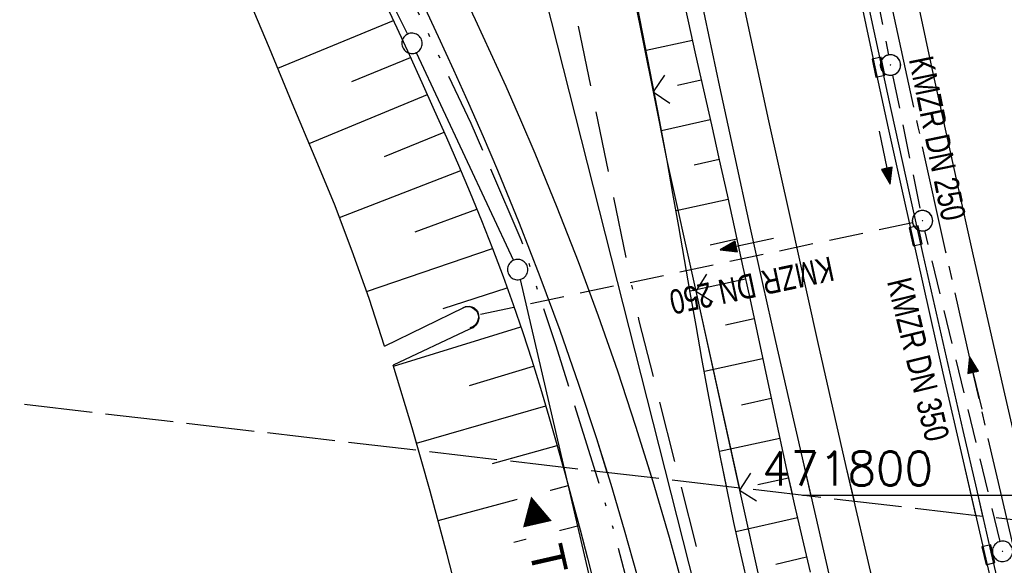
# Model space of a CAD drawing. Extents: x 510526 to 513920, y 467229 to 478797.
# Tile 116 of 256: x 510822 to 510894, y 471795 to 471835. Entities that reach past the tile are written whole.
import ezdxf

# ---------------------------------------------------------------- set-up
doc = ezdxf.new("R2010")
doc.units = 0
doc.header["$LTSCALE"] = 10
doc.header["$MEASUREMENT"] = 0
for name, pattern in [('ACAD_ISO13W100', [37, 12, -3, 12, -3, 0.5, -3, 0.5, -3]), ('ACAD_ISO16W100', [73, 15, -6.5, 15, -6.5, 15, -7, 1, -7]), ('ACHSE', [5.5, 4, -0.5, 0.5, -0.5]), ('LT00', [0]), ('LT14', [0.6, 0.5, -0.1]), ('STRICHLINIE2', [0.375, 0.25, -0.125])]:
    doc.linetypes.add(name, pattern=pattern)
doc.layers.get('0').update_dxf_attribs({"linetype": 'LT00'})
for name, color, linetype in [('-AX-020', 250, 'ACHSE'), ('-Halt-Pfeil', 4, 'LT00'), ('-Haltung', 182, 'STRICHLINIE2'), ('-Haltungsbeschriftung', 182, 'LT00'), ('BAB-KABEL', 220, 'ACAD_ISO16W100'), ('DFK_AB_L', 21, 'LT00'), ('DFK_GZPKT', 250, 'LT00'), ('DFK_KATASTER', 250, 'LT00'), ('GASLTG', 250, 'ACAD_ISO13W100'), ('ORTSRICHTUNG', 7, 'Continuous'), ('V94_AFBR_BAB', 250, 'LT00'), ('V94_BOESCH', 250, 'LT00'), ('V94_BOSCHUNG', 250, 'LT00'), ('V94_GRABEN', 250, 'LT00'), ('V94_KA_PRUF', 182, 'LT00'), ('V94_LD_MARK', 250, 'LT00'), ('V94_RASTER', 250, 'LT00'), ('V94_RINNE', 182, 'LT00'), ('V94_SINKK', 182, 'LT00'), ('V94_UK_DURCH', 182, 'LT00'), ('V94_ZAUN', 40, 'LT00'), ('V95_AFBR_BAB', 250, 'LT00'), ('V95_BOESCH', 250, 'LT00'), ('V95_BOSCHUNG', 250, 'LT00'), ('V95_GRABEN', 250, 'LT00'), ('V95_KA_PRUF', 182, 'LT00'), ('V95_LD_MARK', 250, 'LT00'), ('V95_RINNE', 182, 'LT00'), ('V95_SINKK', 182, 'LT00'), ('V95_UK_DURCH', 182, 'LT00'), ('V95_ZAUN', 40, 'LT00')]:
    doc.layers.add(name, color=color, linetype=linetype)
doc.layers.add('-BLATT_94-RAND', color=7, linetype='LT14', plot=False)
doc.styles.add('Beschrift', font='ARIAL.TTF')
doc.styles.add('Haltungsbeschriftung', font='ARIAL.TTF', dxfattribs={"width": 0.75})
doc.styles.get("Standard").update_dxf_attribs({"font": 'romans.shx'})

# ---------------------------------------------------------------- blocks, each defined once
blk = doc.blocks.new('SYMB7010')
at = {"color": 0, "linetype": 'ByBlock'}
for points in [[(-0.031408, 0.499213), (-0.093728, 0.49134), (-0.15457, 0.475719), (-0.212975, 0.452595), (-0.268021, 0.422333), (-0.31884, 0.385411), (-0.36463, 0.342411), (-0.40467, 0.29401), (-0.438329, 0.240973), (-0.465074, 0.184136), (-0.484486, 0.124395), (-0.496256, 0.062692), (-0.5002, 0)], [(0.5002, 0), (0.496256, 0.062692), (0.484485, 0.124395), (0.465074, 0.184136), (0.438329, 0.240973), (0.40467, 0.29401), (0.36463, 0.342411), (0.31884, 0.385411), (0.268021, 0.422333), (0.212975, 0.452595), (0.15457, 0.475719), (0.093728, 0.49134), (0.031408, 0.499213), (-0.031408, 0.499213)], [(-0.5002, 0), (-0.496256, -0.062692), (-0.484486, -0.124395), (-0.465075, -0.184136), (-0.438329, -0.240973), (-0.404671, -0.29401), (-0.36463, -0.342411), (-0.31884, -0.385411), (-0.268021, -0.422333), (-0.212975, -0.452595), (-0.154571, -0.475719), (-0.093728, -0.49134), (-0.031408, -0.499213), (0.031408, -0.499213)], [(0.031408, -0.499213), (0.093728, -0.491341), (0.15457, -0.475719), (0.212975, -0.452595), (0.268021, -0.422333), (0.31884, -0.385411), (0.36463, -0.342411), (0.404671, -0.294011), (0.438329, -0.240974), (0.465075, -0.184136), (0.484486, -0.124395), (0.496256, -0.062692), (0.500201, 0)]]:
    blk.add_lwpolyline(points, dxfattribs=at)
blk = doc.blocks.new('SYMB0652')
at = {"color": 0, "linetype": 'ByBlock'}
blk.add_lwpolyline([(-0.15, -0.075), (0.15, -0.075), (0.15, 0.075), (-0.15, 0.075), (-0.15, -0.075)], dxfattribs=at)
blk = doc.blocks.new('SYMB0003')
at = {"color": 0, "linetype": 'ByBlock'}
for p, q in [((-0.015712, 0), (0.010166, 0.012015)), ((0, -0.021257), (-0.015712, 0)), ((0.010166, 0.012015), (0, -0.021257))]:
    blk.add_line(p, q, dxfattribs=at)
for points in [[(-0.031395, 0.499013), (-0.093691, 0.491144), (-0.154509, 0.475528), (-0.21289, 0.452414), (-0.267913, 0.422164), (-0.318712, 0.385257), (-0.364484, 0.342274), (-0.404509, 0.293893), (-0.438154, 0.240877), (-0.464888, 0.184062), (-0.484292, 0.124345), (-0.496058, 0.062667), (-0.5, 0)], [(0.5, 0), (0.496057, 0.062667), (0.484292, 0.124345), (0.464888, 0.184062), (0.438153, 0.240877), (0.404509, 0.293893), (0.364484, 0.342274), (0.318712, 0.385257), (0.267913, 0.422164), (0.21289, 0.452414), (0.154509, 0.475528), (0.093691, 0.491144), (0.031395, 0.499013), (-0.031395, 0.499013)], [(-0.5, 0), (-0.496058, -0.062667), (-0.484292, -0.124345), (-0.464888, -0.184062), (-0.438154, -0.240877), (-0.404509, -0.293893), (-0.364485, -0.342274), (-0.318712, -0.385257), (-0.267914, -0.422164), (-0.21289, -0.452414), (-0.154509, -0.475529), (-0.093691, -0.491144), (-0.031395, -0.499014), (0.031395, -0.499014)], [(0.031395, -0.499014), (0.093691, -0.491144), (0.154509, -0.475529), (0.21289, -0.452414), (0.267914, -0.422164), (0.318712, -0.385257), (0.364485, -0.342274), (0.404509, -0.293893), (0.438154, -0.240877), (0.464889, -0.184062), (0.484292, -0.124345), (0.496058, -0.062667), (0.5, 0)]]:
    blk.add_lwpolyline(points, dxfattribs=at)
blk = doc.blocks.new('SYMB1107')
at = {"color": 0, "linetype": 'ByBlock'}
for points in [[(-0.2, 0), (-0.196157, 0.039018), (-0.184776, 0.076537), (-0.166294, 0.111114), (-0.141421, 0.141421), (-0.111114, 0.166294), (-0.076537, 0.184776), (-0.039018, 0.196157), (0, 0.2)], [(0, 0.2), (0.039018, 0.196157), (0.076537, 0.184776), (0.111114, 0.166294), (0.141421, 0.141421), (0.166294, 0.111114), (0.184776, 0.076537), (0.196157, 0.039018), (0.2, 0)]]:
    blk.add_lwpolyline(points, dxfattribs=at)
blk = doc.blocks.new('SYMB0024')
at = {"color": 0, "linetype": 'ByBlock'}
for p, q in [((-0.5, 0.5), (0, 0)), ((0, 0), (0.5, 0.5))]:
    blk.add_line(p, q, dxfattribs=at)
blk = doc.blocks.new('SYMB0070')
at = {"color": 0, "linetype": 'ByBlock'}
for p, q in [((-0.5, 0), (0.2, 0)), ((0.5, 0), (0.2, 0.1)), ((0.2, 0.1), (0.2, 0)), ((0.468, 0), (0.21, 0.086)), ((0.21, 0.086), (0.21, -0.086)), ((0.21, -0.086), (0.468, 0)), ((0.22, -0.072), (0.437, 0)), ((0.23, -0.058), (0.405, 0)), ((0.24, -0.045), (0.374, 0)), ((0.342, 0), (0.25, 0.031)), ((0.25, 0.031), (0.25, -0.031)), ((0.25, -0.031), (0.342, 0)), ((0.26, -0.017), (0.31, 0)), ((0.27, -0.003), (0.279, 0))]:
    blk.add_line(p, q, dxfattribs=at)
for points in [[(0.2, 0), (0.2, -0.1), (0.5, 0)], [(0.437, 0), (0.22, 0.072), (0.22, -0.072)], [(0.405, 0), (0.23, 0.058), (0.23, -0.058)], [(0.374, 0), (0.24, 0.045), (0.24, -0.045)], [(0.31, 0), (0.26, 0.017), (0.26, -0.017)], [(0.279, 0), (0.27, 0.003), (0.27, -0.003)]]:
    blk.add_lwpolyline(points, dxfattribs=at)

msp = doc.modelspace()

# ---------------------------------------------------------------- linework, layer by layer
at = {"layer": '-AX-020', "ltscale": 0.2, "flags": 128}
msp.add_lwpolyline([(513881.716, 478796.972), (513877.87, 478787.354), (513870.367, 478768.801), (513862.788, 478750.278), (513855.137, 478731.786), (513847.411, 478713.324), (513839.611, 478694.893), (513831.738, 478676.494), (513823.791, 478658.127), (513815.771, 478639.791), (513807.678, 478621.487), (513799.512, 478603.216), (513791.272, 478584.978), (513782.96, 478566.773), (513774.576, 478548.601), (513766.118, 478530.463), (513757.588, 478512.359), (513748.986, 478494.289), (513740.312, 478476.254), (513731.565, 478458.253), (513722.747, 478440.287), (513713.857, 478422.357), (513704.896, 478404.463), (513695.863, 478386.605), (513686.758, 478368.782), (513677.583, 478350.997), (513668.336, 478333.248), (513659.019, 478315.536), (513649.63, 478297.862), (513640.172, 478280.225), (513630.643, 478262.626), (513621.043, 478245.066), (513611.374, 478227.544), (513601.634, 478210.061), (513591.825, 478192.617), (513586.745, 478183.647), (513576.83, 478166.262), (513566.848, 478148.917), (513556.8, 478131.609), (513546.688, 478114.338), (513536.514, 478097.104), (513526.28, 478079.906), (513515.988, 478062.743), (513505.638, 478045.613), (513495.234, 478028.517), (513484.778, 478011.453), (513474.27, 477994.421), (513463.712, 477977.419), (513453.108, 477960.447), (513442.457, 477943.503), (513431.762, 477926.587), (513421.026, 477909.698), (513410.248, 477892.835), (513399.432, 477875.997), (513388.579, 477859.182), (513377.691, 477842.39), (513366.769, 477825.62), (513355.815, 477808.871), (513344.831, 477792.142), (513333.819, 477775.431), (513322.78, 477758.738), (513311.715, 477742.062), (513300.628, 477725.401), (513289.519, 477708.754), (513278.389, 477692.121), (513267.242, 477675.5), (513256.078, 477658.891), (513244.899, 477642.291), (513233.706, 477625.7), (513222.502, 477609.117), (513211.288, 477592.542), (513200.066, 477575.971), (513188.837, 477559.405), (513177.603, 477542.843), (513166.366, 477526.282), (513154.797, 477509.239), (513142.496, 477491.114), (513130.197, 477472.988), (513117.902, 477454.859), (513105.613, 477436.726), (513093.333, 477418.587), (513081.064, 477400.44), (513068.808, 477382.285), (513056.567, 477364.119), (513044.344, 477345.942), (513032.141, 477327.752), (513019.958, 477309.547), (513007.8, 477291.325), (512995.668, 477273.087), (512983.565, 477254.83), (512971.492, 477236.552), (512959.452, 477218.253), (512947.447, 477199.931), (512935.479, 477181.584), (512923.551, 477163.212), (512911.665, 477144.812), (512899.822, 477126.385), (512888.026, 477107.927), (512876.279, 477089.439), (512864.582, 477070.918), (512852.939, 477052.364), (512841.352, 477033.775), (512829.822, 477015.15), (512818.352, 476996.488), (512806.945, 476977.787), (512795.603, 476959.048), (512789.644, 476949.141), (512778.405, 476930.339), (512767.236, 476911.496), (512756.135, 476892.613), (512745.103, 476873.688), (512734.14, 476854.724), (512723.246, 476835.72), (512712.422, 476816.676), (512701.668, 476797.593), (512690.983, 476778.471), (512680.369, 476759.309), (512669.824, 476740.11), (512659.35, 476720.871), (512648.946, 476701.595), (512638.612, 476682.281), (512628.349, 476662.929), (512618.157, 476643.54), (512608.036, 476624.113), (512597.985, 476604.65), (512588.006, 476585.15), (512578.098, 476565.614), (512568.261, 476546.042), (512558.497, 476526.434), (512548.803, 476506.791), (512539.182, 476487.112), (512529.632, 476467.399), (512520.155, 476447.65), (512510.749, 476427.867), (512501.416, 476408.05), (512492.156, 476388.199), (512482.968, 476368.314), (512473.852, 476348.396), (512464.81, 476328.445), (512455.84, 476308.46), (512446.944, 476288.443), (512438.12, 476268.394), (512429.37, 476248.313), (512420.694, 476228.2), (512412.09, 476208.055), (512403.561, 476187.879), (512395.105, 476167.672), (512386.723, 476147.434), (512378.415, 476127.166), (512370.181, 476106.867), (512362.021, 476086.539), (512353.936, 476066.181), (512345.925, 476045.794), (512337.988, 476025.377), (512330.127, 476004.932), (512322.339, 475984.458), (512314.627, 475963.955), (512306.989, 475943.425), (512299.427, 475922.867), (512291.94, 475902.281), (512284.528, 475881.669), (512277.191, 475861.029), (512269.93, 475840.362), (512262.744, 475819.67), (512255.634, 475798.951), (512248.599, 475778.206), (512241.641, 475757.436), (512234.758, 475736.641), (512227.951, 475715.82), (512221.221, 475694.975), (512214.566, 475674.105), (512207.988, 475653.211), (512201.487, 475632.294), (512200.128, 475627.887), (512194.281, 475608.791), (512188.5, 475589.674), (512182.785, 475570.538), (512177.137, 475551.381), (512171.56, 475532.204), (512166.053, 475513.007), (512160.618, 475493.788), (512155.257, 475474.55), (512149.971, 475455.29), (512148.09, 475448.361), (512142.908, 475429.074), (512137.804, 475409.765), (512132.778, 475390.436), (512127.829, 475371.088), (512122.957, 475351.719), (512118.163, 475332.332), (512113.447, 475312.925), (512108.808, 475293.499), (512104.247, 475274.055), (512099.765, 475254.593), (512095.36, 475235.113), (512091.033, 475215.616), (512086.785, 475196.101), (512082.614, 475176.57), (512078.522, 475157.022), (512074.508, 475137.458), (512070.573, 475117.878), (512066.716, 475098.282), (512063.238, 475080.246), (512059.532, 475060.621), (512055.901, 475040.983), (512052.344, 475021.33), (512048.857, 475001.665), (512045.438, 474981.988), (512042.084, 474962.3), (512038.794, 474942.602), (512035.562, 474922.893), (512032.388, 474903.175), (512029.269, 474883.449), (512026.201, 474863.714), (512023.183, 474843.972), (512020.21, 474824.222), (512017.282, 474804.467), (512014.394, 474784.705), (512011.544, 474764.937), (512008.73, 474745.165), (512005.949, 474725.388), (512003.198, 474705.607), (512000.474, 474685.821), (511997.775, 474666.033), (511995.098, 474646.242), (511992.439, 474626.448), (511989.798, 474606.651), (511987.169, 474586.854), (511984.552, 474567.054), (511981.943, 474547.253), (511979.34, 474527.452), (511976.744, 474507.689), (511975.127, 474495.377), (511973.477, 474482.815), (511971.825, 474470.254), (511970.169, 474457.693), (511968.506, 474445.133), (511966.835, 474432.574), (511965.154, 474420.016), (511963.46, 474407.46), (511961.752, 474394.906), (511960.027, 474382.355), (511958.283, 474369.806), (511956.518, 474357.259), (511954.73, 474344.717), (511952.918, 474332.177), (511951.078, 474319.642), (511949.209, 474307.111), (511947.309, 474294.584), (511945.376, 474282.063), (511943.407, 474269.547), (511941.4, 474257.038), (511939.355, 474244.534), (511937.267, 474232.038), (511935.137, 474219.549), (511932.96, 474207.067), (511930.736, 474194.594), (511928.462, 474182.131), (511926.136, 474169.676), (511923.757, 474157.232), (511921.321, 474144.799), (511918.829, 474132.377), (511916.276, 474119.967), (511913.661, 474107.57), (511910.982, 474095.187), (511908.238, 474082.818), (511905.425, 474070.464), (511902.544, 474058.127), (511899.59, 474045.806), (511896.562, 474033.504), (511893.47, 474021.261), (511890.29, 474008.997), (511887.033, 473996.753), (511883.699, 473984.53), (511880.287, 473972.328), (511876.798, 473960.148), (511873.233, 473947.991), (511869.591, 473935.856), (511865.873, 473923.745), (511862.077, 473911.656), (511858.206, 473899.593), (511854.259, 473887.554), (511850.236, 473875.54), (511846.136, 473863.552), (511841.962, 473851.59), (511837.711, 473839.654), (511833.386, 473827.746), (511828.985, 473815.865), (511824.51, 473804.012), (511819.96, 473792.188), (511815.335, 473780.392), (511810.636, 473768.626), (511805.863, 473756.89), (511801.015, 473745.185), (511796.094, 473733.51), (511791.099, 473721.866), (511786.031, 473710.255), (511780.889, 473698.675), (511775.675, 473687.128), (511770.388, 473675.615), (511765.028, 473664.135), (511759.596, 473652.689), (511754.091, 473641.278), (511748.515, 473629.901), (511742.867, 473618.56), (511737.147, 473607.255), (511731.356, 473595.986), (511725.494, 473584.754), (511719.562, 473573.559), (511713.558, 473562.402), (511707.485, 473551.283), (511701.341, 473540.203), (511695.128, 473529.162), (511688.845, 473518.159), (511682.492, 473507.198), (511676.07, 473496.276), (511669.58, 473485.395), (511663.021, 473474.555), (511656.394, 473463.757), (511649.699, 473453.001), (511642.935, 473442.288), (511636.105, 473431.617), (511629.207, 473420.99), (511622.242, 473410.406), (511615.211, 473399.867), (511608.113, 473389.372), (511600.949, 473378.922), (511593.719, 473368.518), (511586.423, 473358.16), (511579.062, 473347.848), (511571.637, 473337.582), (511564.147, 473327.364), (511556.592, 473317.193), (511548.973, 473307.07), (511541.291, 473296.996), (511533.545, 473286.969), (511525.735, 473276.993), (511517.863, 473267.066), (511509.929, 473257.188), (511501.932, 473247.361), (511493.873, 473237.584), (511485.753, 473227.859), (511477.572, 473218.186), (511475.548, 473215.811), (511467.291, 473206.202), (511458.976, 473196.642), (511450.605, 473187.132), (511442.182, 473177.667), (511433.709, 473168.249), (511425.188, 473158.872), (511416.622, 473149.537), (511408.014, 473140.241), (511399.365, 473130.982), (511390.679, 473121.758), (511381.958, 473112.568), (511373.205, 473103.409), (511364.421, 473094.278), (511355.61, 473085.175), (511346.772, 473076.096), (511337.912, 473067.039), (511329.031, 473058.003), (511320.132, 473048.986), (511311.216, 473039.984), (511302.286, 473030.997), (511293.345, 473022.02), (511284.394, 473013.053), (511275.436, 473004.094), (511266.473, 472995.139), (511255.909, 472984.591), (511236.789, 472965.502), (511230.177, 472958.9), (511223.567, 472952.294), (511216.964, 472945.683), (511210.368, 472939.063), (511203.785, 472932.433), (511197.215, 472925.788), (511190.663, 472919.125), (511184.131, 472912.443), (511177.622, 472905.739), (511171.139, 472899.01), (511164.685, 472892.252), (511158.263, 472885.464), (511151.877, 472878.643), (511145.529, 472871.786), (511139.222, 472864.891), (511132.96, 472857.955), (511126.746, 472850.976), (511120.583, 472843.952), (511114.476, 472836.881), (511109.32, 472830.82), (511103.322, 472823.655), (511097.386, 472816.438), (511091.511, 472809.171), (511085.699, 472801.854), (511079.95, 472794.488), (511074.265, 472787.072), (511068.642, 472779.609), (511063.084, 472772.097), (511057.591, 472764.538), (511052.162, 472756.933), (511046.799, 472749.281), (511041.501, 472741.584), (511036.27, 472733.841), (511031.105, 472726.054), (511026.007, 472718.223), (511020.976, 472710.349), (511016.012, 472702.431), (511011.117, 472694.472), (511006.29, 472686.471), (511001.532, 472678.429), (510996.842, 472670.347), (510992.223, 472662.225), (510987.672, 472654.063), (510983.192, 472645.863), (510978.782, 472637.625), (510974.443, 472629.349), (510970.175, 472621.036), (510965.978, 472612.687), (510961.853, 472604.303), (510957.799, 472595.883), (510953.818, 472587.43), (510949.91, 472578.942), (510946.074, 472570.422), (510942.311, 472561.868), (510938.622, 472553.283), (510935.007, 472544.666), (510931.465, 472536.02), (510927.997, 472527.343), (510924.604, 472518.636), (510921.286, 472509.901), (510918.042, 472501.138), (510914.874, 472492.347), (510911.781, 472483.529), (510908.763, 472474.686), (510905.821, 472465.817), (510902.956, 472456.923), (510900.166, 472448.004), (510897.454, 472439.062), (510894.817, 472430.098), (510892.258, 472421.111), (510889.776, 472412.102), (510887.37, 472403.073), (510885.043, 472394.023), (510882.792, 472384.954), (510880.62, 472375.866), (510878.525, 472366.759), (510876.509, 472357.635), (510874.57, 472348.494), (510872.71, 472339.337), (510870.929, 472330.164), (510869.226, 472320.976), (510867.602, 472311.774), (510866.056, 472302.558), (510864.59, 472293.33), (510863.202, 472284.089), (510861.894, 472274.837), (510860.665, 472265.574), (510859.516, 472256.301), (510858.445, 472247.018), (510857.455, 472237.726), (510856.544, 472228.427), (510855.712, 472219.119), (510854.96, 472209.806), (510854.288, 472200.485), (510853.696, 472191.159), (510853.184, 472181.829), (510852.752, 472172.495), (510852.399, 472163.157), (510852.127, 472153.817), (510851.934, 472144.475), (510851.822, 472135.131), (510851.789, 472125.787), (510851.836, 472116.443), (510851.964, 472107.1), (510852.009, 472104.711), (510852.237, 472095.37), (510852.543, 472086.03), (510852.927, 472076.694), (510853.387, 472067.361), (510853.922, 472058.032), (510854.53, 472048.707), (510855.21, 472039.388), (510855.961, 472030.074), (510856.782, 472020.766), (510857.671, 472011.464), (510858.627, 472002.169), (510859.649, 471992.88), (510860.734, 471983.599), (510861.883, 471974.326), (510863.094, 471965.06), (510864.364, 471955.802), (510865.694, 471946.554), (510867.082, 471937.313), (510868.525, 471928.081), (510870.024, 471918.857), (510871.577, 471909.643), (510873.182, 471900.438), (510874.839, 471891.241), (510876.545, 471882.054), (510878.3, 471872.876), (510880.102, 471863.708), (510881.95, 471854.548), (510883.842, 471845.397), (510885.778, 471836.255), (510887.756, 471827.123), (510889.775, 471817.999), (510891.834, 471808.885), (510893.93, 471799.779), (510896.064, 471790.681), (510898.233, 471781.592), (510900.437, 471772.511), (510902.673, 471763.439), (510904.942, 471754.374), (510907.241, 471745.317), (510909.57, 471736.267), (510911.926, 471727.225), (510914.31, 471718.19), (510916.719, 471709.161), (510919.152, 471700.139), (510921.608, 471691.124), (510924.087, 471682.114), (510926.585, 471673.11), (510929.104, 471664.112), (510931.64, 471655.118), (510934.193, 471646.129), (510936.762, 471637.145), (510939.345, 471628.165), (510941.941, 471619.188), (510944.55, 471610.216), (510947.169, 471601.246), (510949.797, 471592.279), (510952.434, 471583.314), (510955.078, 471574.352), (510957.727, 471565.391), (510960.382, 471556.431), (510963.039, 471547.473), (510967.703, 471531.767), (510970.248, 471523.199), (510975.26, 471506.323), (510980.27, 471489.445), (510985.273, 471472.566), (510990.267, 471455.684), (510995.248, 471438.798), (511000.214, 471421.908), (511005.162, 471405.012), (511010.087, 471388.11), (511014.988, 471371.201), (511019.861, 471354.283), (511024.703, 471337.357), (511029.511, 471320.421), (511034.281, 471303.475), (511039.011, 471286.517), (511043.698, 471269.547), (511048.338, 471252.564), (511052.928, 471235.568), (511057.465, 471218.557), (511061.945, 471201.532), (511066.367, 471184.491), (511070.726, 471167.434), (511075.019, 471150.36), (511079.243, 471133.269), (511083.395, 471116.16), (511086.572, 471102.843), (511090.589, 471085.702), (511094.527, 471068.543), (511098.388, 471051.366), (511102.17, 471034.172), (511105.875, 471016.961), (511109.501, 470999.734), (511113.048, 470982.489), (511116.518, 470965.23), (511119.908, 470947.954), (511123.221, 470930.663), (511126.454, 470913.357), (511129.609, 470896.037), (511132.686, 470878.703), (511135.683, 470861.354), (511138.602, 470843.993), (511141.441, 470826.619), (511144.202, 470809.231), (511146.884, 470791.831), (511149.487, 470774.42), (511152.01, 470756.996), (511154.454, 470739.562), (511156.819, 470722.116), (511159.105, 470704.66), (511161.311, 470687.193), (511163.438, 470669.717), (511165.485, 470652.232), (511165.638, 470650.897), (511167.873, 470631.022), (511170.027, 470611.138), (511172.103, 470591.246), (511174.098, 470571.346), (511176.014, 470551.438), (511177.851, 470531.523), (511179.526, 470512.546), (511180.884, 470496.345), (511182.163, 470480.137), (511183.363, 470463.922), (511184.482, 470447.702), (511185.522, 470431.478), (511186.482, 470415.247), (511187.362, 470399.013), (511188.162, 470382.774), (511188.882, 470366.532), (511189.522, 470350.286), (511190.082, 470334.037), (511190.563, 470317.786), (511190.963, 470301.532), (511191.284, 470285.277), (511191.524, 470269.02), (511191.684, 470252.763), (511191.765, 470236.505), (511191.765, 470220.247), (511191.686, 470203.988), (511191.526, 470187.731), (511191.287, 470171.474), (511191.243, 470169.007), (511190.912, 470152.752), (511190.504, 470136.499), (511190.023, 470120.247), (511189.472, 470103.998), (511188.854, 470087.752), (511188.173, 470071.508), (511187.432, 470055.266), (511186.634, 470039.027), (511185.783, 470022.791), (511184.882, 470006.558), (511183.935, 469990.327), (511182.944, 469974.099), (511181.913, 469957.873), (511180.846, 469941.65), (511179.745, 469925.429), (511178.614, 469909.21), (511177.457, 469892.993), (511176.276, 469876.777), (511175.075, 469860.563), (511173.858, 469844.35), (511172.627, 469828.139), (511171.386, 469811.927), (511170.138, 469795.717), (511168.847, 469778.991), (511030.959, 467993.348), (511029.419, 467973.407), (511027.883, 467953.466), (511026.353, 467933.525), (511024.832, 467913.582), (511023.323, 467893.64), (511021.828, 467873.695), (511020.353, 467853.75), (511018.898, 467833.804), (511017.467, 467813.855), (511016.063, 467793.903), (511014.69, 467773.951), (511013.35, 467753.995), (511012.046, 467734.038), (511010.782, 467714.078), (511009.56, 467694.116), (511008.383, 467674.151), (511007.254, 467654.183), (511006.177, 467634.211), (511005.154, 467614.237), (511004.188, 467594.261), (511003.284, 467574.281), (511002.442, 467554.299), (511001.667, 467534.314), (511000.962, 467514.327), (511000.329, 467494.336), (510999.772, 467474.345), (510999.556, 467465.709), (510999.112, 467445.714), (510998.747, 467425.717), (510998.463, 467405.719), (510998.259, 467385.719), (510998.135, 467365.72), (510998.091, 467345.72), (510998.127, 467325.72), (510998.243, 467305.721), (510998.439, 467285.721), (510998.715, 467265.723), (510999.071, 467245.726), (510999.432, 467229.156)], dxfattribs=at)
at = {"layer": '-Haltung'}
for p, q in [((510881.1, 471855.518), (510885.599, 471832.398)), ((510885.893, 471830.927), (510887.948, 471820.932)), ((510885.893, 471830.927), (510887.948, 471820.932)), ((510887.365, 471820.041), (510855.336, 471813.244)), ((510893.816, 471796.581), (510888.275, 471819.468))]:
    msp.add_line(p, q, dxfattribs=at)
at = {"layer": 'BAB-KABEL', "ltscale": 0.03, "flags": 128}
msp.add_lwpolyline([(513339.839, 477816.319), (513312.266, 477774.649), (513284.672, 477732.996), (513252.5, 477694.412), (513223.881, 477653.496), (513195.795, 477612.121), (513167.629, 477570.875), (513139.88, 477529.298), (513111.793, 477487.916), (513083.807, 477446.454), (513055.844, 477404.978), (513022.492, 477355.034), (513000.515, 477321.52), (512973.122, 477279.62), (512945.422, 477237.871), (512917.575, 477196.217), (512879.155, 477137.499), (512858.339, 477103.216), (512837.389, 477068.954), (512811.451, 477026.06), (512784.195, 476983.896), (512756.652, 476941.559), (512731.123, 476898.632), (512706.393, 476854.964), (512681.949, 476811.101), (512658.869, 476770.394), (512633.742, 476723.052), (512609.823, 476678.973), (512586.03, 476634.72), (512574.463, 476609.04), (512565.77, 476584.237), (512545.206, 476542.916), (512523.454, 476497.739), (512501.769, 476452.474), (512480.246, 476407.171), (512458.846, 476361.789), (512438.563, 476315.939), (512418.177, 476270.118), (512378.72, 476177.833), (512359.892, 476131.364), (512341.348, 476084.783), (512322.575, 476038.314), (512304.817, 475991.341), (512287.677, 475944.24), (512270.282, 475897.168), (512254.121, 475849.696), (512237.768, 475802.276), (512221.53, 475754.824), (512205.859, 475707.192), (512190.782, 475659.377), (512175.78, 475611.52), (512161.516, 475563.423), (512145.692, 475515.804), (512137.725, 475496.074), (512130.625, 475467.918), (512119.035, 475418.91), (512105.583, 475370.555), (512100.73, 475351.099), (512084.182, 475320.513), (512082.618, 475318.668), (512071.987, 475296.243), (512062.064, 475264.372), (512059.316, 475232.902), (512061.872, 475193.176), (512054.818, 475143.1), (512045.689, 475099.989), (512036.29, 475050.898), (512027.273, 475001.725), (512018.223, 474952.549), (512008.899, 474903.418), (512000.14, 474854.229), (511992.355, 474804.855), (511985.273, 474755.369), (511977.385, 474700.851), (511969.41, 474646.425), (511966.53, 474615.204), (511972.795, 474604.79), (511970.049, 474596.165), (511959.565, 474586.374), (511941.907, 474517.478), (511936.852, 474477.772), (511926.657, 474399.733), (511919.973, 474355.376), (511910.09, 474296.615), (511899.454, 474238.126), (511883.784, 474152.683), (511870.289, 474094.001), (511857.131, 474053.876), (511852.776, 474012.454), (511853.171, 473966.862), (511852.492, 473957.146), (511851.311, 473949.656), (511841.692, 473942.065), (511825.821, 473895.229), (511826.651, 473894.117), (511810.899, 473851.945), (511793.573, 473805.027), (511775.285, 473758.358), (511755.124, 473712.475), (511734.052, 473667.008), (511712.225, 473621.972), (511689.498, 473577.273), (511665.157, 473533.497), (511639.854, 473490.241), (511612.908, 473448.14), (511601.588, 473431.806), (511558.048, 473366.072), (511514.894, 473306.01), (511484.056, 473267.454), (511450.631, 473224.7), (511393.065, 473164.53), (511363.017, 473132.866), (511308.517, 473076.446), (511275.572, 473040.359), (511243.006, 473009.331), (511235.22, 472986.054), (511231.03, 472981.056), (511075.99, 472813.106), (511070.243, 472807.304), (511057.801, 472797.513), (511038.028, 472769.96), (511010.695, 472730.526), (510983.876, 472687.185), (510959.577, 472643.761), (510934.3, 472604.326), (510904.804, 472574.327), (510913.914, 472558.288), (510911.702, 472550.665), (510911.228, 472549.239), (510895.971, 472514.712), (510882.655, 472477.924), (510872.403, 472460.753), (510857.497, 472432.352), (510836.101, 472381.12), (510836.281, 472368.894), (510832.944, 472355.972), (510830.181, 472332.026), (510848.219, 472325.537), (510838.512, 472271.416), (510831.965, 472215.431), (510830.702, 472169.392), (510828.833, 472118.665), (510829.075, 472067.625), (510833.949, 472011.739), (510842.444, 471951.437), (510849.978, 471906.34), (510856.18, 471866.272), (510867.229, 471812.821), (510879.853, 471762.875), (510891.506, 471713.806), (510903.789, 471665.07), (510916.063, 471616.285), (510929.638, 471568.076), (510950.958, 471501.368), (510971.606, 471429.824), (510974.35, 471422.765), (510989.551, 471366.875), (511004.499, 471314.199), (511016.364, 471270.838), (511026.276, 471232.419), (511039.24, 471184.146), (511056.597, 471116.881), (511065.905, 471078.265), (511077.604, 471030.011), (511089.225, 470981.622), (511098.911, 470932.895), (511107.165, 470884.025), (511116.152, 470835.042), (511125.079, 470786.059), (511133.148, 470736.973), (511137.299, 470706.315), (511129.89, 470689.715), (511129.543, 470684.612), (511132.443, 470671.581), (511143.113, 470670.948), (511145.784, 470638.261), (511151.08, 470588.888), (511155.977, 470539.416), (511159.512, 470489.779), (511162.627, 470440.141), (511165.944, 470390.621), (511167.842, 470340.945), (511167.805, 470291.237), (511167.773, 470272.425), (511169.192, 470243.962), (511168.974, 470223.344), (511163.734, 470203.872), (511151.457, 470170.118), (511152.401, 470145.764), (511161.627, 470107.325), (511162.261, 470078.654), (511157.084, 470021.39), (511153.973, 469975.779), (511150.229, 469924.108), (511146.614, 469878.373), (511141.044, 469826.728), (511133.852, 469745.039), (511131.815, 469700.017), (511128.932, 469655.166), (511125.194, 469595.287), (511130.663, 469554.69), (511130.405, 469544.669), (511121.691, 469477.401)], dxfattribs=at)
at = {"layer": 'DFK_KATASTER'}
for p, q in [((510814.433, 471906.158), (510850.188, 471833.932)), ((510850.838, 471832.581), (510857.983, 471817.279)), ((510858.471, 471815.87), (510877.6, 471733.801))]:
    msp.add_line(p, q, dxfattribs=at)
at = {"layer": 'GASLTG', "ltscale": 0.05, "flags": 128}
msp.add_lwpolyline([(510920.104, 470706.604), (510914.409, 470710.13), (510914.634, 470710.551), (510914.635, 470710.553), (510915.107, 470711.434), (510915.133, 470711.482), (510924.426, 470729.113), (510927.15, 470734.364), (510929.669, 470739.314), (510934.82, 470749.505), (510943.215, 470765.604), (510951.786, 470782.417), (510955.299, 470789.47), (510970.889, 470818.924), (510977.463, 470831.544), (510985.203, 470846.161), (510990.36, 470857.806), (510991.765, 470863.585), (510992.028, 470865.935), (510991.866, 470869.484), (510991.382, 470873.517), (510990.636, 470877.492), (510987.297, 470891.057), (510982.842, 470908.345), (510978.794, 470924.2), (510975.332, 470937.868), (510970.924, 470955.74), (510967.205, 470970.989), (510963.04, 470987.523), (510958.904, 471003.945), (510955.487, 471017.711), (510952.711, 471029.571), (510949.123, 471043.315), (510947.105, 471049.65), (510945.469, 471054.352), (510943.233, 471059.893), (510941.566, 471063.438), (510935.071, 471076.844), (510929.456, 471087.431), (510924.029, 471097.173), (510920.634, 471102.916), (510918.341, 471107.025), (510915.788, 471111.699), (510910.955, 471120.831), (510912.32, 471123.075), (510917.24, 471131.306), (510922.369, 471141.778), (510927.853, 471155.357), (510932.262, 471168.96), (510933.535, 471173.872), (510935.439, 471185.468), (510935.732, 471195.312), (510935.308, 471202.83), (510933.429, 471223.774), (510931.943, 471235.743), (510929.251, 471258.511), (510929.251, 471258.511), (510925.809, 471285.735), (510922.77, 471311.042), (510920.606, 471328.906), (510919.255, 471339.831), (510916.048, 471365.82), (510916.048, 471365.82), (510915.031, 471373.833), (510915.021, 471373.93), (510913.433, 471389.382), (510913.229, 471391.369), (510912.234, 471398.074), (510908.112, 471411.437), (510900.343, 471427.732), (510898.309, 471432.548), (510896.812, 471437.106), (510894.091, 471447.989), (510892.653, 471455.062), (510890.05, 471473.478), (510888.694, 471486.012), (510887.863, 471495.053), (510886.053, 471510.709), (510883.639, 471529.856), (510881.084, 471548.708), (510879.22, 471564.324), (510877.287, 471580.362), (510875.577, 471601.306), (510874.024, 471612.33), (510872.415, 471620.732), (510869.824, 471631.458), (510866.472, 471642.466), (510864.433, 471650.694), (510863.208, 471657.089), (510862.93, 471664.798), (510863.082, 471672.093), (510864.2, 471678.593), (510865.308, 471681.468), (510867.014, 471686.478), (510873.316, 471699.457), (510875.52, 471705.96), (510877.509, 471713.967), (510878.502, 471721.015), (510878.918, 471729.798), (510878.202, 471738.279), (510875.953, 471752.143), (510872.542, 471766.704), (510869.779, 471780.525), (510865.369, 471797.417), (510861.124, 471810.981), (510858.561, 471818.798), (510854.878, 471827.359), (510845.16, 471847.744), (510833.546, 471870.289), (510820.88, 471895.409), (510815.24, 471907.038), (510808.358, 471924.03), (510802.872, 471939.393), (510802.872, 471939.394), (510798.877, 471951.675), (510793.309, 471966.521), (510784.312, 471985.424), (510781.453, 471991.407), (510778.337, 471998.292), (510771.885, 472013.183), (510768.45, 472022.051), (510766.762, 472026.94), (510765.708, 472032.523), (510765.073, 472039.474), (510765.007, 472043.672), (510765.497, 472052.735), (510767.03, 472075.695), (510768.152, 472090.498), (510768.954, 472106.367), (510769.793, 472115.591), (510770.667, 472126.567), (510771.317, 472148.212), (510771.584, 472157.803), (510771.097, 472167.013), (510769.348, 472174.788), (510767.647, 472179.412), (510763.262, 472188.418), (510757.58, 472201.108), (510751.263, 472211.431), (510743.882, 472222.106), (510737.555, 472230.63), (510732.717, 472236.298), (510725.099, 472246.12), (510721.861, 472251.101), (510719.59, 472257.553), (510718.778, 472259.466), (510717.405, 472264.423), (510716.346, 472272.744), (510715.921, 472281.649), (510715.979, 472283.898), (510715.887, 472284.674), (510717.412, 472290.695), (510722.259, 472309.767), (510722.713, 472313.225), (510723.168, 472322.553), (510723.115, 472323.592), (510721.849, 472330.197), (510719.118, 472338.66), (510716.169, 472345.621), (510715.251, 472348.079), (510710.6, 472357.015), (510707.862, 472361.495), (510701.865, 472369.636), (510700.872, 472370.864)], dxfattribs=at)
at = {"layer": 'V94_AFBR_BAB'}
for points in [[(510879.91, 471799.924), (510879.262, 471802.736), (510878.281, 471807.016), (510877.309, 471811.297), (510876.346, 471815.581), (510875.393, 471819.867), (510874.276, 471824.964), (510873.176, 471830.065), (510872.09, 471835.17), (510871.019, 471840.277), (510869.96, 471845.387), (510868.609, 471851.997), (510867.277, 471858.611), (510865.963, 471865.228), (510864.666, 471871.849), (510863.833, 471876.15), (510863.007, 471880.453), (510862.191, 471884.757), (510861.386, 471889.063), (510860.593, 471893.372), (510859.814, 471897.683), (510858.68, 471904.109), (510857.578, 471910.541), (510856.506, 471916.977)], [(510896.35, 471798.005), (510895.358, 471802.257), (510894.159, 471807.445), (510892.972, 471812.637), (510891.798, 471817.831), (510890.64, 471823.029), (510888.807, 471831.417), (510887.015, 471839.815), (510885.265, 471848.221), (510884.198, 471853.446), (510883.146, 471858.674), (510882.107, 471863.904), (510881.08, 471869.137), (510880.064, 471874.372), (510879.239, 471878.664), (510878.423, 471882.958), (510877.615, 471887.254), (510876.819, 471891.552), (510876.034, 471895.852), (510875.263, 471900.154), (510874.514, 471904.416), (510873.778, 471908.681), (510873.054, 471912.948)], [(510868.173, 471801.294), (510867.006, 471805.048), (510865.664, 471809.117), (510864.253, 471813.163), (510862.77, 471817.182), (510861.215, 471821.174), (510859.588, 471825.136), (510858.527, 471827.612), (510857.44, 471830.078), (510856.33, 471832.533), (510855.201, 471834.98), (510854.054, 471837.418)], [(510851.316, 471836.197), (510852.454, 471833.761), (510853.575, 471831.317), (510854.676, 471828.864), (510855.754, 471826.401), (510856.807, 471823.927), (510858.403, 471820.027), (510859.931, 471816.099), (510861.39, 471812.145), (510862.78, 471808.165), (510864.099, 471804.162), (510864.873, 471801.68)]]:
    msp.add_lwpolyline(points, dxfattribs=at)
at = {"layer": 'V94_BOESCH'}
for points in [[(510848.497, 471810.952), (510847.355, 471814.468), (510846.123, 471817.954), (510844.802, 471821.406), (510843.392, 471824.824), (510841.707, 471828.864), (510840.02, 471832.904), (510838.33, 471836.942), (510836.635, 471840.978), (510834.635, 471845.718), (510832.627, 471850.456), (510830.613, 471855.19), (510828.592, 471859.921), (510826.567, 471864.651), (510824.539, 471869.38), (510822.509, 471874.107), (510820.477, 471878.834)], [(510870.251, 471837.572), (510870.819, 471834.994), (510871.394, 471832.417), (510871.974, 471829.841), (510872.556, 471827.265), (510873.136, 471824.689), (510873.713, 471822.112), (510874.284, 471819.534), (510874.834, 471817.011), (510875.377, 471814.487), (510875.918, 471811.962), (510876.457, 471809.437), (510876.998, 471806.913), (510877.544, 471804.39), (510878.097, 471801.868), (510878.495, 471800.089)], [(510848.475, 471836.4), (510849.406, 471834.392), (510850.333, 471832.381), (510851.253, 471830.368), (510852.163, 471828.35), (510853.059, 471826.327), (510853.938, 471824.298), (510854.798, 471822.261), (510855.634, 471820.216), (510856.444, 471818.162), (510857.224, 471816.097), (510857.971, 471814.021), (510858.669, 471811.978), (510859.336, 471809.924), (510859.975, 471807.86), (510860.591, 471805.788), (510861.186, 471803.709), (510861.645, 471802.056)], [(510873.66, 471800.654), (510873.229, 471802.795), (510872.761, 471805.214), (510872.308, 471807.636), (510871.867, 471810.06), (510871.435, 471812.487), (510871.008, 471814.915), (510870.583, 471817.344), (510870.158, 471819.772), (510869.728, 471822.2), (510869.292, 471824.626), (510868.59, 471828.412), (510867.864, 471832.194), (510867.116, 471835.97)], [(510851, 471803.299), (510850.534, 471804.935), (510849.144, 471809.56)]]:
    msp.add_lwpolyline(points, dxfattribs=at)
at = {"layer": 'V94_BOSCHUNG'}
for p, q in [((510840.639, 471831.422), (510849.147, 471834.952)), ((510871.159, 471833.467), (510867.76, 471832.725)), ((510846.1, 471830.44), (510850.404, 471832.226)), ((510871.814, 471830.548), (510870.073, 471830.16)), ((510842.95, 471825.884), (510851.649, 471829.494)), ((510872.475, 471827.622), (510868.888, 471826.821)), ((510848.49, 471824.936), (510852.886, 471826.72)), ((510873.135, 471824.696), (510871.282, 471824.282)), ((510845.182, 471820.436), (510854.108, 471823.899)), ((510873.792, 471821.76), (510869.955, 471820.921)), ((510850.754, 471819.381), (510855.301, 471821.038)), ((510874.438, 471818.83), (510872.456, 471818.397)), ((510847.177, 471814.99), (510856.446, 471818.157)), ((510875.074, 471815.898), (510870.992, 471815.006)), ((510852.811, 471813.746), (510857.528, 471815.264)), ((510849.166, 471809.486), (510858.537, 471812.372)), ((510875.703, 471812.965), (510873.608, 471812.507)), ((510854.75, 471808.067), (510859.474, 471809.483)), ((510876.33, 471810.031), (510872.042, 471809.094)), ((510850.861, 471803.808), (510860.359, 471806.577)), ((510876.959, 471807.098), (510874.772, 471806.62)), ((510857.331, 471802.56), (510861.204, 471803.646)), ((510877.593, 471804.166), (510873.15, 471803.195)), ((510878.235, 471801.245), (510875.989, 471800.744))]:
    msp.add_line(p, q, dxfattribs=at)
at = {"layer": 'V94_GRABEN'}
msp.add_lwpolyline([(510848.497, 471810.952), (510854.328, 471813.804), (510854.516, 471813.876), (510854.716, 471813.896), (510854.914, 471813.86), (510855.095, 471813.773), (510855.246, 471813.64), (510855.356, 471813.472), (510855.417, 471813.28), (510855.43, 471813.004), (510855.362, 471812.737), (510855.218, 471812.501), (510855.01, 471812.319), (510854.759, 471812.205), (510849.144, 471809.56)], dxfattribs=at)
at = {"layer": 'V94_LD_MARK'}
msp.add_lwpolyline([(510883.082, 471799.554), (510882.49, 471802.11), (510880.399, 471811.302), (510878.345, 471820.502), (510876.799, 471827.551), (510875.276, 471834.604), (510873.777, 471841.663), (510872.303, 471848.727), (510870.856, 471855.796), (510869.435, 471862.871), (510868.043, 471869.951), (510866.68, 471877.036), (510865.346, 471884.127), (510864.044, 471891.224), (510862.774, 471898.327), (510861.304, 471906.795), (510859.88, 471915.271)], dxfattribs=at)
at = {"layer": 'V94_RASTER'}
msp.add_line((510879.255, 471800), (510904.999, 471800), dxfattribs=at)
at = {"layer": 'V94_ZAUN'}
for p, q in [((510865.327, 471844.394), (510868.275, 471829.687)), ((510871.406, 471815.018), (510874.593, 471800.545))]:
    msp.add_line(p, q, dxfattribs=at)
msp.add_lwpolyline([(510868.275, 471829.687), (510869.29, 471824.625), (510871.406, 471815.018)], dxfattribs=at)
at = {"layer": 'V95_AFBR_BAB'}
for points in [[(510898.037, 471790.832), (510896.568, 471797.071), (510895.358, 471802.257), (510894.159, 471807.446), (510892.972, 471812.637), (510891.798, 471817.831), (510890.64, 471823.029), (510888.807, 471831.417), (510887.015, 471839.815), (510885.265, 471848.221), (510884.198, 471853.446), (510883.146, 471858.674), (510882.107, 471863.904), (510881.08, 471869.137), (510880.064, 471874.372), (510879.239, 471878.664), (510878.423, 471882.958), (510877.615, 471887.254), (510876.819, 471891.552), (510876.034, 471895.852), (510875.263, 471900.154), (510874.514, 471904.416), (510874.211, 471906.172)], [(510881.239, 471794.18), (510880.248, 471798.457), (510879.262, 471802.736), (510878.281, 471807.016), (510877.309, 471811.297), (510876.346, 471815.581), (510875.393, 471819.867), (510874.276, 471824.964), (510873.176, 471830.066), (510872.09, 471835.17), (510871.019, 471840.277), (510869.96, 471845.387), (510868.609, 471851.997), (510867.277, 471858.611), (510865.963, 471865.228), (510864.666, 471871.849), (510863.833, 471876.15), (510863.007, 471880.453), (510862.191, 471884.757), (510861.386, 471889.063), (510860.593, 471893.372), (510859.814, 471897.683), (510858.925, 471902.722)], [(510870.611, 471792.739), (510869.477, 471796.861), (510868.275, 471800.965), (510867.006, 471805.048), (510865.664, 471809.118), (510864.253, 471813.163), (510862.77, 471817.182), (510861.215, 471821.174), (510859.588, 471825.136), (510858.527, 471827.612), (510857.44, 471830.078), (510856.33, 471832.533), (510855.201, 471834.98), (510854.054, 471837.418)], [(510851.316, 471836.197), (510852.454, 471833.761), (510853.575, 471831.317), (510854.676, 471828.864), (510855.754, 471826.401), (510856.807, 471823.927), (510858.403, 471820.027), (510859.931, 471816.099), (510861.39, 471812.145), (510862.78, 471808.165), (510864.099, 471804.162), (510865.145, 471800.806), (510866.144, 471797.436), (510867.096, 471794.053)]]:
    msp.add_lwpolyline(points, dxfattribs=at)
at = {"layer": 'V95_BOESCH'}
for points in [[(510848.497, 471810.952), (510847.355, 471814.468), (510846.123, 471817.954), (510844.802, 471821.406), (510843.392, 471824.824), (510841.707, 471828.864), (510840.02, 471832.904), (510838.33, 471836.942), (510836.635, 471840.978), (510834.635, 471845.719), (510832.627, 471850.456), (510830.613, 471855.19), (510828.592, 471859.921), (510826.567, 471864.651), (510824.539, 471869.38), (510822.509, 471874.107), (510820.477, 471878.834)], [(510870.251, 471837.572), (510870.819, 471834.994), (510871.394, 471832.417), (510871.974, 471829.841), (510872.556, 471827.265), (510873.136, 471824.689), (510873.713, 471822.112), (510874.284, 471819.534), (510874.834, 471817.011), (510875.377, 471814.487), (510875.918, 471811.962), (510876.457, 471809.437), (510876.998, 471806.913), (510877.544, 471804.39), (510878.097, 471801.868), (510878.66, 471799.349), (510879.236, 471796.833), (510879.827, 471794.321)], [(510848.475, 471836.4), (510849.406, 471834.392), (510850.333, 471832.381), (510851.253, 471830.368), (510852.163, 471828.35), (510853.059, 471826.327), (510853.938, 471824.298), (510854.798, 471822.261), (510855.634, 471820.216), (510856.444, 471818.162), (510857.224, 471816.097), (510857.971, 471814.021), (510858.669, 471811.978), (510859.336, 471809.924), (510859.975, 471807.86), (510860.591, 471805.788), (510861.186, 471803.709), (510861.765, 471801.624), (510862.332, 471799.534), (510862.889, 471797.441), (510863.44, 471795.345), (510863.99, 471793.248)], [(510875.322, 471793.127), (510874.754, 471795.567), (510874.222, 471797.971), (510873.715, 471800.381), (510873.229, 471802.795), (510872.761, 471805.214), (510872.308, 471807.636), (510871.867, 471810.061), (510871.435, 471812.487), (510871.008, 471814.915), (510870.583, 471817.344), (510870.158, 471819.772), (510869.728, 471822.2), (510869.292, 471824.626), (510868.59, 471828.413), (510867.864, 471832.194), (510867.116, 471835.97)], [(510854.304, 471790.949), (510853.114, 471795.629), (510851.857, 471800.291), (510850.534, 471804.935), (510849.144, 471809.56)]]:
    msp.add_lwpolyline(points, dxfattribs=at)
at = {"layer": 'V95_BOSCHUNG'}
for p, q in [((510840.639, 471831.422), (510849.147, 471834.952)), ((510871.159, 471833.467), (510867.76, 471832.725)), ((510846.1, 471830.44), (510850.404, 471832.226)), ((510871.814, 471830.548), (510870.073, 471830.16)), ((510842.95, 471825.884), (510851.649, 471829.494)), ((510872.475, 471827.622), (510868.888, 471826.821)), ((510848.49, 471824.936), (510852.886, 471826.72)), ((510873.135, 471824.696), (510871.282, 471824.282)), ((510845.182, 471820.436), (510854.108, 471823.899)), ((510873.792, 471821.76), (510869.955, 471820.921)), ((510850.754, 471819.381), (510855.301, 471821.038)), ((510874.438, 471818.83), (510872.456, 471818.397)), ((510847.177, 471814.99), (510856.446, 471818.157)), ((510875.074, 471815.898), (510870.992, 471815.006)), ((510852.811, 471813.746), (510857.528, 471815.264)), ((510849.166, 471809.486), (510858.537, 471812.372)), ((510875.703, 471812.965), (510873.608, 471812.507)), ((510854.75, 471808.067), (510859.474, 471809.483)), ((510876.33, 471810.031), (510872.042, 471809.094)), ((510850.861, 471803.808), (510860.359, 471806.577)), ((510876.958, 471807.098), (510874.772, 471806.62)), ((510856.435, 471802.309), (510861.204, 471803.646)), ((510877.593, 471804.166), (510873.15, 471803.195)), ((510852.449, 471798.126), (510862.015, 471800.707)), ((510878.235, 471801.245), (510875.989, 471800.744)), ((510878.892, 471798.328), (510874.368, 471797.299)), ((510858.005, 471796.518), (510862.804, 471797.761)), ((510879.565, 471795.425), (510877.299, 471794.889))]:
    msp.add_line(p, q, dxfattribs=at)
at = {"layer": 'V95_GRABEN'}
msp.add_lwpolyline([(510848.497, 471810.952), (510854.328, 471813.804), (510854.516, 471813.877), (510854.716, 471813.896), (510854.914, 471813.86), (510855.095, 471813.773), (510855.246, 471813.64), (510855.356, 471813.472), (510855.417, 471813.28), (510855.43, 471813.004), (510855.362, 471812.737), (510855.218, 471812.501), (510855.01, 471812.319), (510854.759, 471812.205), (510849.144, 471809.56)], dxfattribs=at)
at = {"layer": 'V95_LD_MARK'}
msp.add_lwpolyline([(510884.617, 471792.927), (510882.49, 471802.11), (510880.399, 471811.302), (510878.345, 471820.502), (510876.799, 471827.551), (510875.276, 471834.604), (510873.777, 471841.663), (510872.303, 471848.727), (510870.856, 471855.796), (510869.435, 471862.871), (510868.043, 471869.951), (510866.68, 471877.036), (510865.346, 471884.127), (510864.044, 471891.224), (510862.774, 471898.327), (510861.895, 471903.392)], dxfattribs=at)
at = {"layer": 'V95_ZAUN'}
for p, q in [((510865.327, 471844.394), (510868.275, 471829.687)), ((510871.406, 471815.018), (510874.632, 471800.369)), ((510874.632, 471800.369), (510877.858, 471785.72))]:
    msp.add_line(p, q, dxfattribs=at)
msp.add_lwpolyline([(510868.275, 471829.687), (510869.29, 471824.625), (510871.406, 471815.018)], dxfattribs=at)

# ---------------------------------------------------------------- block references
at = {"layer": '-Halt-Pfeil', "yscale": 4, "zscale": 4}
for p, xscale, rotation in [((510885.323, 471824.844), 3.999999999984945, 281.6166139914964), ((510875.172, 471818.462), 4.000000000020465, 191.9815339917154), ((510892.017, 471808.26), 4.000000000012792, 103.606343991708)]:
    msp.add_blockref('SYMB0070', p, dxfattribs=dict(at, xscale=xscale, rotation=rotation))
at = {"layer": 'DFK_GZPKT', "xscale": 1.499999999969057, "yscale": 1.5, "zscale": 1.5, "rotation": 251.2881100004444}
for p in [(510850.52, 471833.26), (510858.3, 471816.6)]:
    msp.add_blockref('SYMB7010', p, dxfattribs=at)
at = {"layer": 'V94_KA_PRUF', "xscale": 1.500000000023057, "yscale": 1.5, "zscale": 1.5, "rotation": 263.3409047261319}
for p in [(510885.742, 471831.662), (510888.099, 471820.197)]:
    msp.add_blockref('SYMB0003', p, dxfattribs=at)
at = {"layer": 'V94_SINKK', "yscale": 4.5, "zscale": 4.5}
for p, xscale, rotation in [((510884.86, 471831.505), 4.50000000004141, 282.2852376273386), ((510887.602, 471819.079), 4.500000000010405, 282.5670016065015)]:
    msp.add_blockref('SYMB0652', p, dxfattribs=dict(at, xscale=xscale, rotation=rotation))
at = {"layer": 'V94_UK_DURCH', "xscale": 4.000000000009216, "yscale": 4, "zscale": 4, "rotation": 294.1090530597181}
msp.add_blockref('SYMB1107', (510854.603, 471813.088), dxfattribs=at)
at = {"layer": 'V94_ZAUN', "yscale": 2.099999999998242, "zscale": 2.1}
for p, xscale, rotation in [((510868.275, 471829.687), 2.100000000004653, 281.3379139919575), ((510871.406, 471815.018), 2.09999999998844, 282.4216839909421), ((510874.632, 471800.369), 2.09999999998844, 282.4216839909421)]:
    msp.add_blockref('SYMB0024', p, dxfattribs=dict(at, xscale=xscale, rotation=rotation))
at = {"layer": 'V95_KA_PRUF', "xscale": 1.500000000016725, "yscale": 1.500000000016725, "zscale": 1.5, "rotation": 282.7179066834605}
for p in [(510885.742, 471831.662), (510888.099, 471820.197), (510893.992, 471795.853)]:
    msp.add_blockref('SYMB0003', p, dxfattribs=at)
at = {"layer": 'V95_SINKK', "zscale": 4.5}
for p, xscale, yscale, rotation in [((510884.86, 471831.505), 4.499999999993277, 4.49999999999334, 282.4225753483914), ((510887.602, 471819.079), 4.499999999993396, 4.499999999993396, 282.7188547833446), ((510892.952, 471795.605), 4.499999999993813, 4.499999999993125, 283.2164497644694)]:
    msp.add_blockref('SYMB0652', p, dxfattribs=dict(at, xscale=xscale, yscale=yscale, rotation=rotation))
at = {"layer": 'V95_UK_DURCH', "xscale": 4.000000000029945, "yscale": 4.000000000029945, "zscale": 4, "rotation": 282.7179066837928}
msp.add_blockref('SYMB1107', (510854.603, 471813.089), dxfattribs=at)
at = {"layer": 'V95_ZAUN', "yscale": 2.100000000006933, "zscale": 2.1}
for p, xscale, rotation in [((510868.275, 471829.687), 2.099999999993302, 281.3364166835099), ((510871.406, 471815.018), 2.099999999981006, 282.420656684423), ((510874.632, 471800.369), 2.099999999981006, 282.420656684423)]:
    msp.add_blockref('SYMB0024', p, dxfattribs=dict(at, xscale=xscale, rotation=rotation))

# ---------------------------------------------------------------- texts
at = {"layer": '-Haltungsbeschriftung', "style": 'Haltungsbeschriftung', "width": 0.75}
for s, rotation, p in [('KMZR DN 250', 281.61661, (510887.083, 471832.088)), ('KMZR DN 250', 191.98154, (510881.339, 471817.58)), ('KMZR DN 350', 283.60635, (510885.476, 471815.731))]:
    msp.add_text(s, height=1.8, rotation=rotation, dxfattribs=at).set_placement(p)
at = {"layer": 'V94_RASTER', "width": 0.979}
msp.add_text(' 471800', height=2.5, rotation=0.00048, dxfattribs=at).set_placement((510874.606, 471800.702))

# ---------------------------------------------------------------- next in the draw order: texts
at = {"layer": 'ORTSRICHTUNG', "insert": (510862.962, 471778.855), "char_height": 2.5, "width": 43.85913, "attachment_point": 8, "rotation": 282.82015, "style": 'Beschrift', "bg_fill": 3, "box_fill_scale": 1, "bg_fill_color": 256, "bg_fill_transparency": 2949239}
msp.add_mtext('◄ Traunricht/Schwarzenfeld', dxfattribs=at)

# ---------------------------------------------------------------- next in the draw order: linework, layer by layer
at = {"layer": '-BLATT_94-RAND'}
msp.add_lwpolyline([(510744.523, 472747.013), (510637.258, 471828.253), (511074.29, 471777.23), (511181.555, 472695.99), (510744.523, 472747.013)], dxfattribs=at)
at = {"layer": 'DFK_AB_L'}
msp.add_line((510860.025, 471837.853), (510872.806, 471787.427), dxfattribs=at)
at = {"layer": 'V94_RINNE'}
for points in [[(510868.938, 471912.321), (510870.04, 471905.882), (510871.171, 471899.449), (510872.112, 471894.22), (510873.071, 471888.995), (510874.046, 471883.773), (510875.035, 471878.553), (510876.038, 471873.336), (510877.051, 471868.129), (510878.077, 471862.924), (510879.116, 471857.723), (510880.17, 471852.524), (510881.239, 471847.328), (510882.302, 471842.244), (510883.38, 471837.164), (510884.472, 471832.087), (510885.577, 471827.012), (510886.694, 471821.94), (510888.14, 471815.452), (510889.604, 471808.967), (510891.084, 471802.486), (510892, 471798.512)], [(510892.546, 471798.449), (510892.087, 471800.425), (510891.091, 471804.745), (510890.101, 471809.066), (510889.118, 471813.389), (510888.144, 471817.713), (510887.179, 471822.04), (510885.786, 471828.377), (510884.414, 471834.719), (510883.064, 471841.065), (510881.735, 471847.416), (510879.957, 471856.076), (510878.217, 471864.744), (510876.516, 471873.419), (510875.264, 471879.946), (510874.036, 471886.477), (510872.832, 471893.013), (510871.654, 471899.554), (510870.524, 471905.98), (510869.42, 471912.411)]]:
    msp.add_lwpolyline(points, dxfattribs=at)
at = {"layer": 'V95_RINNE'}
for points in [[(510870.15, 471905.256), (510871.171, 471899.449), (510872.112, 471894.22), (510873.071, 471888.995), (510874.046, 471883.773), (510875.035, 471878.553), (510876.038, 471873.336), (510877.051, 471868.129), (510878.077, 471862.924), (510879.116, 471857.723), (510880.17, 471852.524), (510881.239, 471847.328), (510882.302, 471842.244), (510883.38, 471837.164), (510884.472, 471832.087), (510885.577, 471827.012), (510886.694, 471821.94), (510888.14, 471815.452), (510889.604, 471808.967), (510891.084, 471802.486), (510892.578, 471796.009), (510893.757, 471790.944)], [(510894.073, 471791.888), (510893.089, 471796.107), (510892.087, 471800.425), (510891.091, 471804.745), (510890.101, 471809.066), (510889.118, 471813.389), (510888.144, 471817.713), (510887.179, 471822.04), (510885.786, 471828.377), (510884.414, 471834.719), (510883.064, 471841.065), (510881.735, 471847.416), (510879.957, 471856.076), (510878.217, 471864.744), (510876.516, 471873.419), (510875.264, 471879.946), (510874.036, 471886.477), (510872.832, 471893.013), (510871.654, 471899.554), (510870.632, 471905.364)]]:
    msp.add_lwpolyline(points, dxfattribs=at)

doc.saveas('drawing.dxf')
